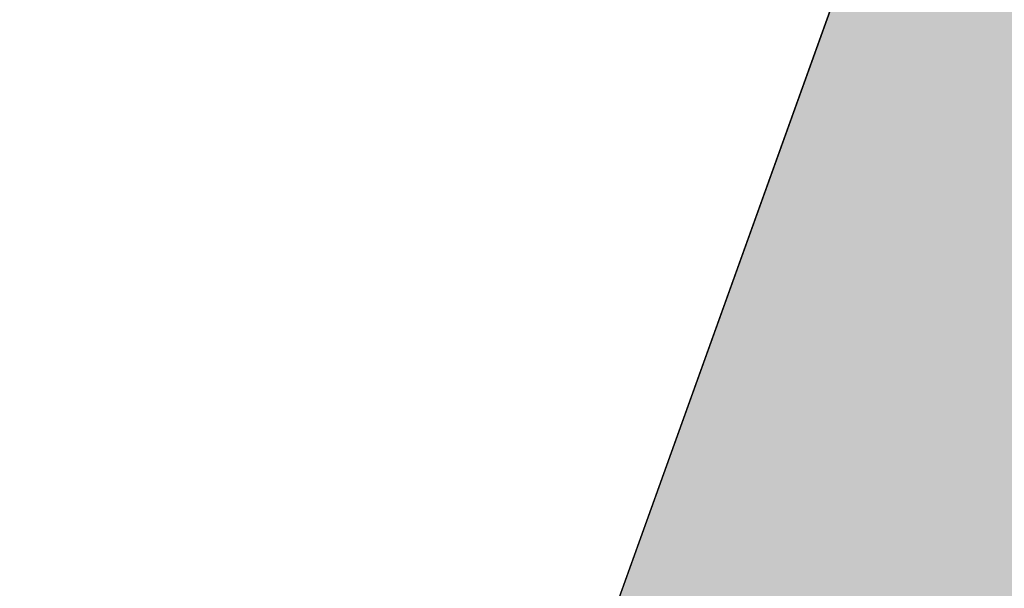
# Model space of a CAD drawing. Header units: millimetres. Extents: x -79464 to -76785, y -3788210 to -3782955.
# Tile 38 of 131: x -78332.54114 to -78332.53274, y -3785139.98132 to -3785139.97647. Entities that reach past the tile are written whole.
import ezdxf

# ---------------------------------------------------------------- set-up
doc = ezdxf.new("R2010")
doc.units = ezdxf.units.MM
doc.header["$LTSCALE"] = 8
doc.header["$MEASUREMENT"] = 0
doc.layers.add('VPM TEMPLATE', color=7, linetype='Continuous')

msp = doc.modelspace()

# ---------------------------------------------------------------- hatches: boundary and pattern name
at = {"layer": 'VPM TEMPLATE'}
for color, points in [(7, [(-78332.1984557, -3785139.9759096), (-78332.53405, -3785139.9759096), (-78332.730966, -3785140.5238914), (-78331.6565543, -3785141.0572113)]), (3, [(-78332.53405, -3785139.9759096), (-78332.1984557, -3785139.9759096), (-78331.6565543, -3785141.0572113), (-78332.730966, -3785140.5238914)])]:
    msp.add_hatch(color=color, dxfattribs=at).paths.add_polyline_path(points, flags=0)

# ---------------------------------------------------------------- linework, layer by layer
at = {"layer": 'VPM TEMPLATE', "color": 7, "lineweight": 18}
msp.add_line((-78332.53405, -3785139.9759096), (-78332.730966, -3785140.5238914), dxfattribs=at)
at = {"layer": 'VPM TEMPLATE', "color": 7}
msp.add_lwpolyline([(-78332.1984557, -3785139.9759096), (-78332.53405, -3785139.9759096), (-78332.730966, -3785140.5238914), (-78331.6565543, -3785141.0572113), (-78332.1984557, -3785139.9759096), (-78332.1984557, -3785139.9759096)], dxfattribs=at)
at = {"layer": 'VPM TEMPLATE', "color": 3}
msp.add_lwpolyline([(-78332.53405, -3785139.9759096), (-78332.1984557, -3785139.9759096), (-78331.6565543, -3785141.0572113), (-78332.730966, -3785140.5238914), (-78332.53405, -3785139.9759096), (-78332.53405, -3785139.9759096)], dxfattribs=at)

doc.saveas('drawing.dxf')
